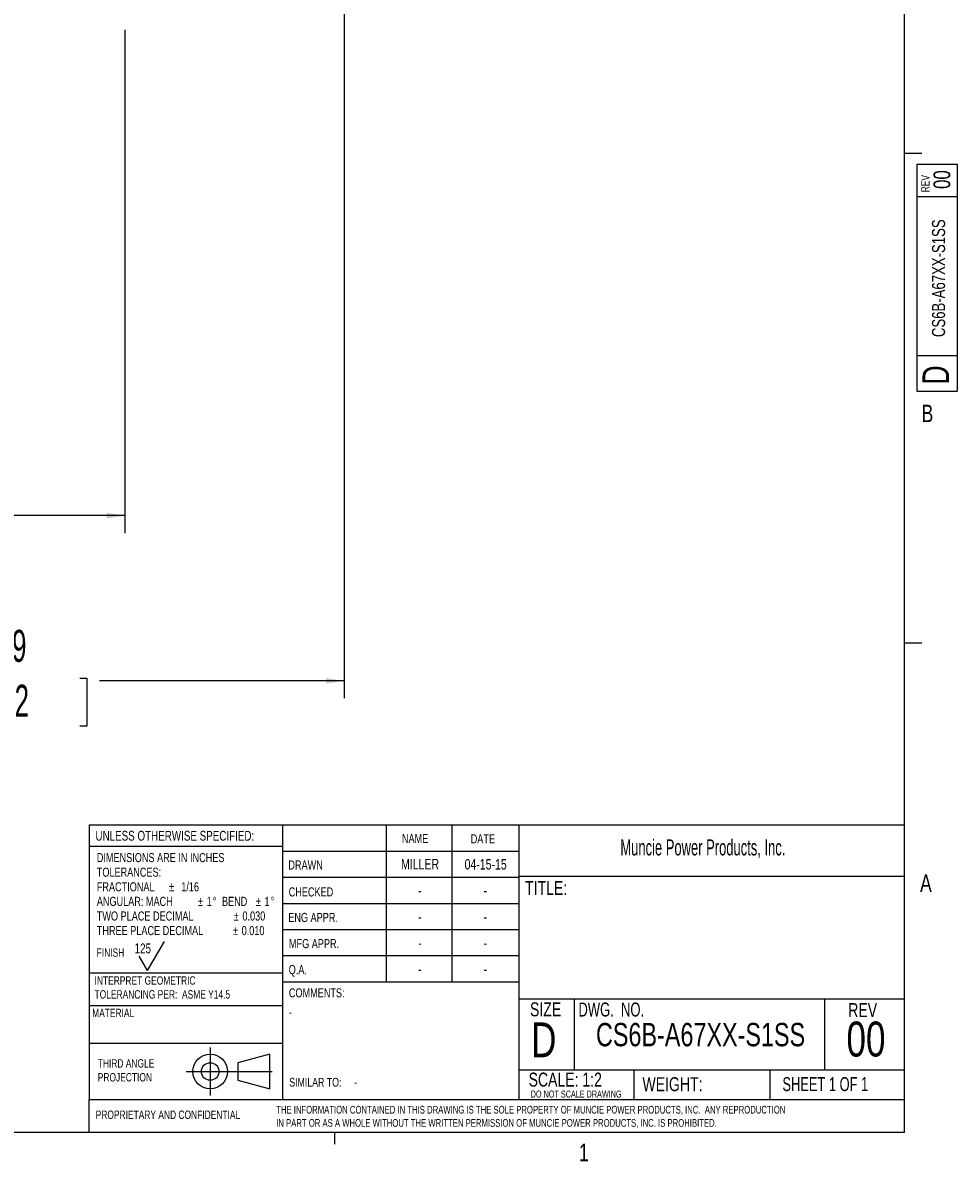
# Model space of a CAD drawing. Extents: x 0.3 to 33.9, y 0.2 to 21.7.
# Tile 13 of 20: x 27.2 to 33.9, y 0.2 to 8.3. Entities that reach past the tile are written whole.
import ezdxf

# ---------------------------------------------------------------- set-up
doc = ezdxf.new("R2010")
doc.units = 0
doc.header["$MEASUREMENT"] = 0
doc.linetypes.add('CENTERX2', pattern=[0.8, 0.5, -0.1, 0.1, -0.1])
doc.layers.get('0').update_dxf_attribs({"linetype": 'CONTINUOUS'})
doc.layers.add('BORDER', color=7, linetype='CONTINUOUS')
doc.layers.add('SLD-0', color=7, linetype='CONTINUOUS')
doc.styles.add('SLDTEXTSTYLE0', font='TXT', dxfattribs={"width": 0.75})
doc.styles.add('SLDTEXTSTYLE1', font='TXT', dxfattribs={"width": 0.605})
doc.styles.add('SLDTEXTSTYLE2', font='TXT', dxfattribs={"width": 0.694444})
doc.styles.add('SLDTEXTSTYLE3', font='TXT', dxfattribs={"width": 0.6875})
doc.dimstyles.new('SLDDIMSTYLE0', dxfattribs={"dimtxt": 0.222453, "dimasz": 0.13, "dimexe": 0, "dimexo": 0.0625, "dimgap": 0.055613, "dimtad": 0, "dimtih": 1, "dimtoh": 1, "dimrnd": 1e-09, "dimzin": 12, "dimtxsty": 'SLDTEXTSTYLE1', "dimsah": 1, "dimcen": 0.09, "dimazin": 3, "dimtfac": 1, "dimtofl": 0, "dimtmove": 0, "dimatfit": 3, "dimtolj": 1, "dimtzin": 12})

# ---------------------------------------------------------------- blocks, each defined once
blk = doc.blocks.new('BLOCK1')
at = {"layer": 'SLD-0', "color": 1, "linetype": 'CENTERX2'}
for p, q in [((3.1617, 0.8669), (3.1617, 0.5222)), ((2.9894, 0.6946), (3.334, 0.6946))]:
    blk.add_line(p, q, dxfattribs=at)
at = {"layer": 'SLD-0', "color": 1}
for p, q in [((3.5889, 0.8181), (3.3588, 0.7575)), ((3.5889, 0.571), (3.5889, 0.8181)), ((3.3588, 0.7575), (3.3588, 0.6316)), ((3.334, 0.6946), (3.6043, 0.6946)), ((3.3588, 0.6316), (3.5889, 0.571))]:
    blk.add_line(p, q, dxfattribs=at)
for radius in [0.1236, 0.0629]:
    blk.add_circle((3.1617, 0.6946), radius, dxfattribs=at)
blk = doc.blocks.new('SW_NOTE_0')
at = {"layer": 'SLD-0', "color": 0, "char_height": 0.06, "attachment_point": 1, "style": 'SLDTEXTSTYLE0'}
for s, insert in [('THIRD ANGLE', (0, 0.0773)), ('PROJECTION', (0, -0.022))]:
    blk.add_mtext(s, dxfattribs=dict(at, insert=insert))
blk = doc.blocks.new('SW_NOTE_1')
at = {"layer": 'SLD-0', "color": 0, "char_height": 0.055, "attachment_point": 1, "style": 'SLDTEXTSTYLE0'}
for s, insert in [('THE INFORMATION CONTAINED IN THIS DRAWING IS THE SOLE PROPERTY OF MUNCIE POWER PRODUCTS, INC.  ANY REPRODUCTION', (0, 0.0709)), ('IN PART OR AS A WHOLE WITHOUT THE WRITTEN PERMISSION OF MUNCIE POWER PRODUCTS, INC. IS PROHIBITED.', (0, -0.0235))]:
    blk.add_mtext(s, dxfattribs=dict(at, insert=insert))
blk = doc.blocks.new('SW_NOTE_2')
at = {"layer": 'SLD-0', "color": 0, "char_height": 0.065, "attachment_point": 1, "style": 'SLDTEXTSTYLE0'}
for s, insert in [('DIMENSIONS ARE IN INCHES', (0, 0.0838)), ('TOLERANCES:', (0, -0.0206)), ('FRACTIONAL', (0, -0.125)), ('%%p', (0.5176, -0.125)), ('1/16', (0.6039, -0.125)), ('ANGULAR: MACH', (0, -0.2293)), ('%%p', (0.7234, -0.2293)), ('1', (0.7853, -0.2293)), ('%%d', (0.8293, -0.2293)), ('BEND', (0.895, -0.2293)), ('%%p', (1.1371, -0.2293)), ('1', (1.199, -0.2293)), ('%%d', (1.243, -0.2293)), ('TWO PLACE DECIMAL', (0, -0.3337)), ('%%p', (0.9794, -0.3337)), ('0.030', (1.0413, -0.3337)), ('THREE PLACE DECIMAL', (0, -0.4381)), ('%%p', (0.9738, -0.4381)), ('0.010', (1.0357, -0.4381))]:
    blk.add_mtext(s, dxfattribs=dict(at, insert=insert))
blk = doc.blocks.new('SW_NOTE_3')
at = {"layer": 'SLD-0', "color": 0, "char_height": 0.06, "attachment_point": 1, "style": 'SLDTEXTSTYLE0'}
for s, insert in [('INTERPRET GEOMETRIC', (0, 0.0773)), ('TOLERANCING PER:  ASME Y14.5', (0, -0.022))]:
    blk.add_mtext(s, dxfattribs=dict(at, insert=insert))
blk = doc.blocks.new('_D_9')
at = {"layer": 'SLD-0'}
for p, q in [((27.9489, 8.2932), (27.9489, 4.6947)), ((24.8239, 6.9532), (24.8239, 4.6947)), ((24.8239, 4.8197), (25.9137, 4.8197)), ((26.0537, 4.8378), (26.0028, 4.8378)), ((26.0028, 4.8378), (26.0028, 4.4962)), ((26.7751, 4.8378), (26.8261, 4.8378)), ((26.8261, 4.8378), (26.8261, 4.4962)), ((27.9489, 4.8197), (26.9152, 4.8197)), ((26.0028, 4.4962), (26.0537, 4.4962)), ((26.8261, 4.4962), (26.7751, 4.4962))]:
    blk.add_line(p, q, dxfattribs=at)
for points in [[(24.8239, 4.8197), (24.9539, 4.7997), (24.9539, 4.8397)], [(27.9489, 4.8197), (27.8189, 4.8397), (27.8189, 4.7997)]]:
    blk.add_solid(points, dxfattribs=at)
at = {"layer": 'SLD-0', "char_height": 0.22917, "attachment_point": 1, "style": 'SLDTEXTSTYLE1'}
for s, insert in [('3.13', (26.1173, 5.1841)), ('79.4', (26.1173, 4.7916))]:
    blk.add_mtext(s, dxfattribs=dict(at, insert=insert))
blk = doc.blocks.new('_D_12')
at = {"layer": 'SLD-0'}
for p, q in [((29.5167, 12.3907), (29.5167, 3.5136)), ((24.8239, 6.9532), (24.8239, 3.5136)), ((24.8239, 3.6386), (26.5951, 3.6386)), ((26.7351, 3.6567), (26.6842, 3.6567)), ((26.6842, 3.6567), (26.6842, 3.315)), ((27.6263, 3.6567), (27.6773, 3.6567)), ((27.6773, 3.6567), (27.6773, 3.315)), ((29.5167, 3.6386), (27.7664, 3.6386)), ((26.6842, 3.315), (26.7351, 3.315)), ((27.6773, 3.315), (27.6263, 3.315))]:
    blk.add_line(p, q, dxfattribs=at)
for points in [[(24.8239, 3.6386), (24.9539, 3.6186), (24.9539, 3.6586)], [(29.5167, 3.6386), (29.3867, 3.6586), (29.3867, 3.6186)]]:
    blk.add_solid(points, dxfattribs=at)
at = {"layer": 'SLD-0', "char_height": 0.22917, "attachment_point": 1, "style": 'SLDTEXTSTYLE1'}
for s, insert in [('4.69', (26.8837, 4.003)), ('119.2', (26.7988, 3.6105))]:
    blk.add_mtext(s, dxfattribs=dict(at, insert=insert))

msp = doc.modelspace()

# ---------------------------------------------------------------- linework, layer by layer
at = {"layer": 'BORDER'}
for p, q in [((27.6942, 0.6448), (27.6942, 2.6091)), ((27.6942, 2.6091), (33.5229, 2.6091)), ((29.0756, 2.6091), (29.0756, 0.6448)), ((29.8166, 2.6091), (29.8166, 1.4841)), ((30.2851, 2.6091), (30.2851, 1.4841)), ((30.7642, 2.6091), (30.7642, 0.6448)), ((29.0756, 2.4548), (27.6942, 2.4548)), ((29.0756, 2.4216), (30.7642, 2.4216)), ((29.0756, 2.2341), (30.7642, 2.2341)), ((30.7642, 2.242), (33.5229, 2.242)), ((29.0756, 2.0466), (30.7642, 2.0466)), ((30.7642, 1.8591), (29.0756, 1.8591)), ((28.111, 1.5667), (28.231, 1.7745)), ((28.111, 1.5667), (28.051, 1.6706)), ((30.7642, 1.6716), (29.0756, 1.6716)), ((27.6942, 1.5499), (29.0756, 1.5499)), ((30.7642, 1.4841), (29.0726, 1.4841)), ((27.6942, 1.3173), (29.0756, 1.3173)), ((30.7642, 1.3647), (33.5229, 1.3647)), ((31.1597, 1.3647), (31.1597, 0.8577)), ((32.9509, 1.3647), (32.9509, 0.8577)), ((27.6942, 1.0473), (29.0756, 1.0473)), ((30.7642, 0.8577), (33.5229, 0.8577)), ((31.5873, 0.8577), (31.5873, 0.6448)), ((32.5592, 0.8577), (32.5592, 0.6448)), ((27.6911, 0.6448), (27.6911, 0.4106)), ((27.6911, 0.6448), (33.5229, 0.6448))]:
    msp.add_line(p, q, dxfattribs=at)
at = {"layer": 'SLD-0'}
for p, q in [((33.5229, 0.4106), (33.5229, 21.4106)), ((33.5229, 7.4106), (33.6479, 7.4106)), ((33.6101, 7.3315), (33.8999, 7.3315)), ((33.6101, 7.3315), (33.6101, 5.7089)), ((33.8999, 7.3315), (33.8999, 5.7089)), ((33.8999, 7.0994), (33.6101, 7.0994)), ((33.6101, 5.965), (33.8999, 5.965)), ((33.6101, 5.7089), (33.8999, 5.7089)), ((33.5229, 3.9106), (33.6479, 3.9106)), ((33.5229, 0.4106), (0.5229, 0.4106)), ((29.4479, 0.4106), (29.4479, 0.3258))]:
    msp.add_line(p, q, dxfattribs=at)

# ---------------------------------------------------------------- block references
at = {"color": 7, "linetype": 'CONTINUOUS'}
msp.add_blockref('BLOCK1', (25.3965, 0.1508), dxfattribs=at)
at = {"layer": 'SLD-0'}
for name, p in [('SW_NOTE_2', (27.7474, 2.3236)), ('SW_NOTE_3', (27.7313, 1.449)), ('SW_NOTE_0', (27.7542, 0.8563)), ('SW_NOTE_1', (29.0301, 0.529))]:
    msp.add_blockref(name, p, dxfattribs=at)

# ---------------------------------------------------------------- texts
at = {"color": 7, "linetype": 'CONTINUOUS', "rotation": 90, "style": 'SLDTEXTSTYLE0'}
for s, insert, char_height, attachment_point in [('REV', (33.6421, 7.1314), 0.06, 1), ('00', (33.7297, 7.222), 0.12, 2), ('CS6B-A67XX-S1SS', (33.7194, 6.5167), 0.09375, 2), ('D', (33.6513, 5.7559), 0.19, 1)]:
    msp.add_mtext(s, dxfattribs=dict(at, insert=insert, char_height=char_height, attachment_point=attachment_point))
at = {"color": 7, "linetype": 'CONTINUOUS', "char_height": 0.125, "attachment_point": 1, "style": 'SLDTEXTSTYLE0'}
for s, insert in [('B', (33.645, 5.6129)), ('A', (33.6341, 2.2543)), ('1', (31.1954, 0.329))]:
    msp.add_mtext(s, dxfattribs=dict(at, insert=insert))
at = {"layer": 'BORDER', "style": 'SLDTEXTSTYLE0'}
for s, insert, char_height, attachment_point in [('125', (28.0179, 1.7608), 0.07, 1), ('CS6B-A67XX-S1SS', (32.0645, 1.1926), 0.166667, 2), ('00', (33.2473, 1.2024), 0.25, 2), ('-', (29.5881, 0.7999), 0.0625, 1), ('PROPRIETARY AND CONFIDENTIAL', (27.7394, 0.5662), 0.06, 1)]:
    msp.add_mtext(s, dxfattribs=dict(at, insert=insert, char_height=char_height, attachment_point=attachment_point))
at = {"layer": 'SLD-0'}
for s, insert, char_height, attachment_point, style in [('UNLESS OTHERWISE SPECIFIED:', (27.7378, 2.566), 0.07, 1, 'SLDTEXTSTYLE0'), ('NAME', (29.9293, 2.5433), 0.065, 1, 'SLDTEXTSTYLE0'), ('DATE', (30.4211, 2.5416), 0.065, 1, 'SLDTEXTSTYLE0'), ('Muncie Power Products, Inc.', (31.4912, 2.5049), 0.114583, 1, 'SLDTEXTSTYLE1'), ('MILLER', (30.0588, 2.3655), 0.075, 2, 'SLDTEXTSTYLE0'), ('04-15-15', (30.5279, 2.3644), 0.075, 2, 'SLDTEXTSTYLE0'), ('DRAWN', (29.1172, 2.3544), 0.065, 1, 'SLDTEXTSTYLE0'), ('TITLE:', (30.81, 2.2075), 0.1, 1, 'SLDTEXTSTYLE0'), ('CHECKED', (29.1194, 2.162), 0.065, 1, 'SLDTEXTSTYLE0'), ('-', (30.0574, 2.1769), 0.075, 2, 'SLDTEXTSTYLE0'), ('-', (30.5259, 2.1769), 0.075, 2, 'SLDTEXTSTYLE0'), ('ENG APPR.', (29.1165, 1.9795), 0.065, 1, 'SLDTEXTSTYLE0'), ('-', (30.0574, 1.9894), 0.075, 2, 'SLDTEXTSTYLE0'), ('-', (30.5259, 1.9894), 0.075, 2, 'SLDTEXTSTYLE0'), ('MFG APPR.', (29.1214, 1.7923), 0.065, 1, 'SLDTEXTSTYLE0'), ('FINISH', (27.7466, 1.726), 0.06, 1, 'SLDTEXTSTYLE0'), ('-', (30.0574, 1.8019), 0.075, 2, 'SLDTEXTSTYLE0'), ('-', (30.5259, 1.8019), 0.075, 2, 'SLDTEXTSTYLE0'), ('Q.A.', (29.1198, 1.6063), 0.065, 1, 'SLDTEXTSTYLE0'), ('-', (30.0574, 1.6144), 0.075, 2, 'SLDTEXTSTYLE0'), ('-', (30.5259, 1.6144), 0.075, 2, 'SLDTEXTSTYLE0'), ('COMMENTS:', (29.1207, 1.4404), 0.065, 1, 'SLDTEXTSTYLE0'), ('SIZE', (30.8449, 1.34), 0.1, 1, 'SLDTEXTSTYLE0'), ('DWG.  NO.', (31.1914, 1.3386), 0.1, 1, 'SLDTEXTSTYLE2'), ('REV', (33.1207, 1.3347), 0.1, 1, 'SLDTEXTSTYLE0'), ('MATERIAL', (27.7141, 1.2943), 0.06, 1, 'SLDTEXTSTYLE0'), ('-', (29.1209, 1.2999), 0.0625, 1, 'SLDTEXTSTYLE0'), ('D', (30.8528, 1.1969), 0.25, 1, 'SLDTEXTSTYLE0'), ('SCALE: 1:2', (30.835, 0.8377), 0.1, 1, 'SLDTEXTSTYLE0'), ('SIMILAR TO:', (29.1237, 0.7999), 0.0625, 1, 'SLDTEXTSTYLE0'), ('WEIGHT:', (31.6491, 0.8048), 0.1, 1, 'SLDTEXTSTYLE0'), ('SHEET 1 OF 1', (32.6501, 0.8051), 0.1, 1, 'SLDTEXTSTYLE3'), ('DO NOT SCALE DRAWING', (31.175, 0.7092), 0.05, 2, 'SLDTEXTSTYLE0')]:
    msp.add_mtext(s, dxfattribs=dict(at, insert=insert, char_height=char_height, attachment_point=attachment_point, style=style))

# ---------------------------------------------------------------- dimensions: what is measured, and where the dimension line sits
for base, p1, p2, picture, middle in [((24.8239, 3.6386), (29.5167, 12.4342), (24.8239, 7.0032), '_D_12', (27.1807, 3.6386)), ((27.948900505, 4.8197421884), (24.823900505, 7.0032067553), (27.948900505, 8.3432067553), '_D_9', (26.4144086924, 4.8197421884))]:
    dim = msp.add_linear_dim(base=base, p1=p1, p2=p2, dimstyle='SLDDIMSTYLE0', dxfattribs=at)
    dim.commit()
    dim.dimension.update_dxf_attribs({"geometry": picture, "text_midpoint": middle, "dimtype": 160})

doc.saveas('drawing.dxf')
